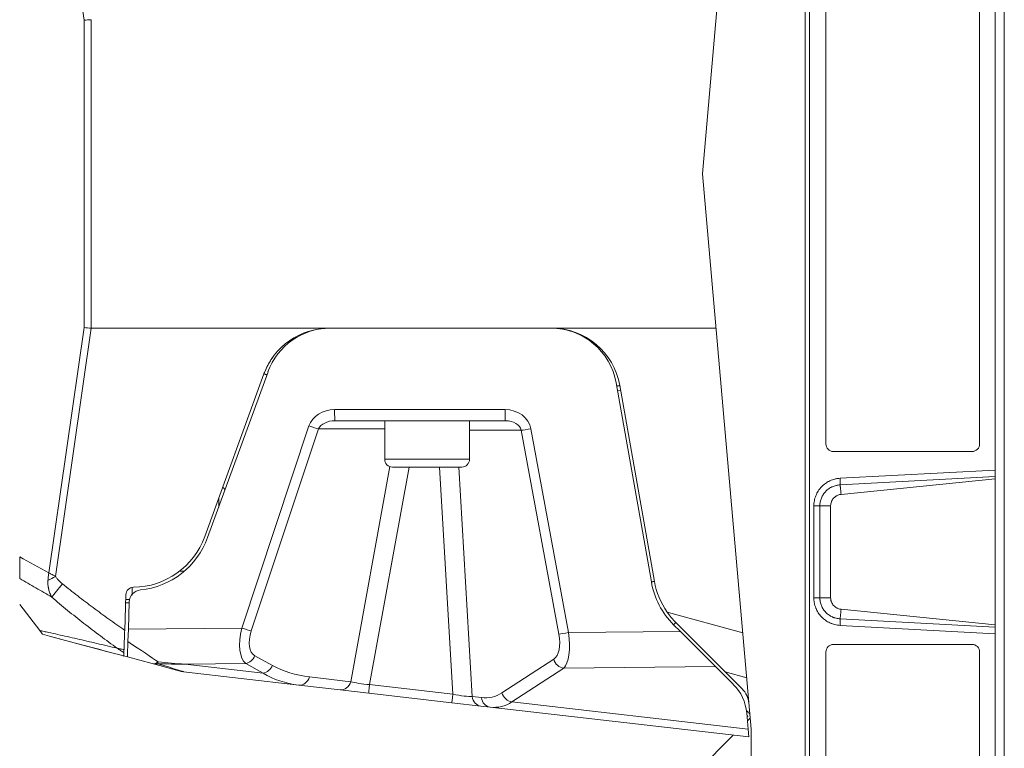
# Model space of a CAD drawing. Header units: millimetres. Extents: x 4 to 836, y 5 to 589.
# Tile 33 of 154: x 425 to 489, y 99 to 146. Entities that reach past the tile are written whole.
import ezdxf

# ---------------------------------------------------------------- set-up
doc = ezdxf.new("R2010")
doc.units = ezdxf.units.MM
doc.layers.add('1', color=7, linetype='Continuous', true_color=0xffffff)
doc.styles.add('ideas_simplex', font='simplex.shx')
doc.dimstyles.get("Standard").update_dxf_attribs({"dimtxt": 0.18, "dimasz": 0.18, "dimexe": 0.18, "dimexo": 0.0625, "dimgap": 0.09, "dimtad": 0, "dimtih": 1, "dimtoh": 1, "dimdec": 4, "dimzin": 0, "dimdsep": 46, "dimtxsty": 'Standard', "dimcen": 0.09, "dimadec": 0, "dimazin": 0, "dimtfac": 1, "dimtdec": 4, "dimtofl": 0, "dimtmove": 0, "dimatfit": 3, "dimfxl": 1, "dimtolj": 1, "dimtzin": 0, "dimarcsym": 0})

# ---------------------------------------------------------------- blocks, each defined once
blk = doc.blocks.new('_U0')
at = {"layer": '1', "color": 152, "lineweight": 13}
for p, q in [((379.695031, 124.782597), (379.695031, 47.920068)), ((504.495031, 74.90566), (504.495031, 47.920068))]:
    blk.add_line(p, q, dxfattribs=at)
at = {"layer": '1', "color": 87, "lineweight": 25}
for p, q in [((435.007531, 57.045068), (433.507531, 57.045068)), ((433.507531, 57.045068), (433.507531, 51.420068)), ((450.682531, 57.045068), (449.182531, 57.045068)), ((450.682531, 51.420068), (450.682531, 57.045068)), ((433.507531, 51.420068), (435.007531, 51.420068)), ((449.182531, 51.420068), (450.682531, 51.420068))]:
    blk.add_line(p, q, dxfattribs=at)
at = {"layer": '1', "color": 27, "lineweight": 13}
blk.add_line((379.695031, 49.920068), (504.495031, 49.920068), dxfattribs=at)
at = {"layer": '1', "color": 27, "lineweight": 18}
for points in [[(379.695031, 49.920068), (382.69503, 50.449049), (382.695033, 49.391087)], [(504.495031, 49.920068), (501.495033, 49.391087), (501.49503, 50.449049)]]:
    blk.add_solid(points, dxfattribs=at)
at = {"layer": '1', "color": 87, "linetype": 'Continuous', "lineweight": 25, "char_height": 3, "attachment_point": 7, "line_spacing_factor": 1.204819, "style": 'ideas_simplex'}
for s, insert in [('\\W1.1692;124,8', (434.979031, 59.180068)), ('\\W1.1692;4.913', (434.979031, 51.867568))]:
    blk.add_mtext(s, dxfattribs=dict(at, insert=insert))

msp = doc.modelspace()

# ---------------------------------------------------------------- linework, layer by layer
at = {"layer": '1', "color": 143, "linetype": 'Continuous', "lineweight": 18}
for p, q in [((488.795, 76.025), (488.795, 195.898)), ((475.895, 87.25), (475.895, 184.673)), ((488.195, 116.767), (488.195, 116.336)), ((488.195, 116.19), (478.219, 115.188)), ((488.195, 116.336), (488.195, 116.19)), ((488.195, 116.19), (488.195, 106.733)), ((477.542, 114.437), (477.542, 108.486)), ((476.453, 108.486), (476.845, 108.486)), ((478.219, 107.735), (488.195, 106.733)), ((488.195, 106.586), (488.195, 106.733)), ((488.195, 106.586), (488.195, 106.155))]:
    msp.add_line(p, q, dxfattribs=at)
at = {"layer": '1', "color": 143, "linetype": 'Continuous', "lineweight": 13}
for p, q in [((476.171, 184.673), (476.171, 87.25)), ((478.155, 116.232), (488.195, 116.767)), ((488.195, 116.336), (478.157, 115.801)), ((476.453, 108.486), (476.453, 114.438)), ((476.845, 114.437), (476.845, 108.486)), ((476.845, 114.437), (477.542, 114.437)), ((476.845, 108.486), (477.542, 108.486)), ((488.195, 106.155), (478.153, 106.691)), ((478.157, 107.122), (488.195, 106.586))]:
    msp.add_line(p, q, dxfattribs=at)
at = {"layer": '1', "color": 9, "linetype": 'Continuous', "lineweight": 18}
for p, q in [((472.395, 171.961), (469.245, 135.961)), ((472.395, 99.961), (469.245, 135.961)), ((445.053, 125.961), (429.637, 125.961)), ((445.053, 125.961), (459.451, 125.961)), ((470.12, 125.961), (459.451, 125.961)), ((440.824, 123.001), (436.984, 112.451)), ((437.172, 112.383), (441.085, 123.132)), ((463.65, 122.408), (465.924, 109.512)), ((463.883, 122.243), (466.121, 109.547)), ((449.572, 119.961), (445.428, 119.961)), ((453.07, 119.961), (456.468, 119.961)), ((431.798, 106.369), (431.878, 108.68)), ((424.995, 108.05), (426.29, 106.362)), ((431.86, 108.161), (432.095, 108.161)), ((432.097, 108.221), (432.035, 106.444)), ((467.368, 106.738), (467.806, 106.301)), ((470.712, 103.677), (467.51, 106.88)), ((428.759, 105.507), (427.019, 105.973)), ((432.007, 105.649), (432.035, 106.444)), ((467.806, 106.301), (470.085, 104.021)), ((430.957, 104.918), (428.759, 105.507)), ((431.972, 104.646), (430.957, 104.918)), ((433.583, 104.214), (431.972, 104.646)), ((435.4, 103.727), (433.583, 104.214)), ((470.085, 104.021), (471.235, 102.872)), ((443.083, 102.824), (435.617, 103.686)), ((470.712, 103.677), (471.814, 102.575)), ((445.765, 102.515), (443.083, 102.824)), ((447.608, 102.302), (445.765, 102.515)), ((452.998, 101.68), (447.608, 102.302)), ((454.881, 101.463), (452.998, 101.68)), ((455.482, 101.393), (454.881, 101.463)), ((472.238, 99.46), (455.482, 101.393)), ((472.102, 101.012), (472.194, 99.968)), ((472.194, 99.968), (472.238, 99.46)), ((472.395, 92.128), (472.395, 99.961))]:
    msp.add_line(p, q, dxfattribs=at)
at = {"layer": '1', "color": 9, "linetype": 'Continuous', "lineweight": 13}
for p, q in [((429.167, 145.927), (426.88, 161.822)), ((429.167, 125.996), (429.167, 145.927)), ((429.632, 145.961), (429.632, 125.962)), ((426.88, 110.101), (429.167, 125.996)), ((429.637, 125.961), (427.321, 109.867)), ((445.402, 120.685), (456.442, 120.685)), ((439.38, 106.523), (443.741, 119.62)), ((444.365, 119.429), (440.004, 106.331)), ((448.645, 119.429), (444.365, 119.429)), ((457.497, 119.342), (454.145, 119.342)), ((459.938, 106.119), (457.497, 119.342)), ((458.123, 119.446), (460.564, 106.223)), ((446.448, 103.042), (448.979, 116.99)), ((450.229, 116.961), (447.668, 102.853)), ((453.059, 102.231), (452.202, 116.961)), ((453.448, 116.961), (454.314, 102.078)), ((466.946, 107.553), (471.848, 106.217)), ((432.035, 106.444), (439.38, 106.523)), ((460.564, 106.223), (467.806, 106.301)), ((440.235, 104.721), (441.371, 104.094)), ((439.638, 104.221), (435.709, 104.179)), ((435.709, 104.179), (440.773, 103.594)), ((440.773, 103.594), (439.638, 104.221)), ((456.238, 102.321), (459.596, 104.502)), ((470.085, 104.021), (460.248, 103.915)), ((460.248, 103.915), (456.89, 101.734)), ((472.103, 103.298), (470.712, 103.677)), ((443.767, 103.352), (446.448, 103.042)), ((447.668, 102.853), (453.059, 102.231)), ((454.314, 102.078), (454.915, 102.008)), ((456.89, 101.734), (472.194, 99.968))]:
    msp.add_line(p, q, dxfattribs=at)
at = {"layer": '1', "color": 18, "linetype": 'Continuous', "lineweight": 18}
for p, q in [((477.231, 153.461), (477.231, 118.461)), ((487.198, 118.461), (487.198, 153.461)), ((477.73, 117.961), (486.7, 117.961)), ((486.7, 105.461), (477.73, 105.461)), ((477.231, 104.961), (477.231, 87.961)), ((487.198, 87.961), (487.198, 104.961))]:
    msp.add_line(p, q, dxfattribs=at)
at = {"layer": '1', "color": 252, "linetype": 'Continuous', "lineweight": 13}
msp.add_line((463.934, 121.952), (463.737, 121.918), dxfattribs=at)
at = {"layer": '1', "color": 27, "linetype": 'Continuous', "lineweight": 18}
for p, q in [((448.645, 119.961), (448.645, 117.461)), ((449.572, 119.961), (453.07, 119.961)), ((454.145, 117.461), (454.145, 119.961)), ((449.145, 116.961), (453.645, 116.961)), ((435.395, 110.246), (435.395, 110.211)), ((435.395, 110.211), (435.668, 110.211))]:
    msp.add_line(p, q, dxfattribs=at)
at = {"layer": '1', "color": 27, "linetype": 'Continuous', "lineweight": 13}
for p, q in [((448.645, 117.461), (454.145, 117.461)), ((437.895, 114.953), (437.895, 114.368))]:
    msp.add_line(p, q, dxfattribs=at)
at = {"layer": '1', "color": 252, "linetype": 'Continuous', "lineweight": 18}
for p, q in [((472.332, 100.68), (472.147, 100.495)), ((472.175, 100.8), (472.174, 100.801)), ((471.228, 99.576), (468.11, 96.458))]:
    msp.add_line(p, q, dxfattribs=at)
at = {"layer": '1', "color": 9, "linetype": 'Continuous', "lineweight": 18}
for centre, radius, start, end in [((445.053, 121.461), 4.5, 90, 160), ((445.125, 121.661), 4.3, 90, 160), ((459.416, 121.661), 4.3, 10, 90), ((459.451, 121.461), 4.5, 10, 90), ((432.286, 114.161), 5, 270.95776, 340), ((432.286, 114.161), 5.2, 275.84128, 340), ((432.378, 108.662), 0.5, 90.95776, 178), ((471.045, 110.415), 5.2, 190, 225), ((471.045, 110.415), 5, 190, 214.9241), ((432.897, 108.193), 0.8, 95.84128, 178), ((435.789, 105.176), 1.5, 255, 263.41647)]:
    msp.add_arc(centre, radius, start, end, dxfattribs=at)
at = {"layer": '1', "color": 27, "linetype": 'Continuous', "lineweight": 18}
for centre, start, end in [((449.145, 117.461), 180, 270), ((453.645, 117.461), 270, 0), ((437.895, 115.211), 33.95109, 59.82469)]:
    msp.add_arc(centre, 0.5, start, end, dxfattribs=at)
at = {"layer": '1', "color": 9, "linetype": 'Continuous', "lineweight": 18}
for centre, major_axis, ratio, start_param, end_param in [((429.702, 145.927), (2, 0.143), 0.019772, 1.604288, 1.840327), ((437.953, 88.579), (8.326, -57.382), 0.034495, 3.136588, 3.139105), ((429.702, 125.996), (2, -0.143), 0.019772, 4.442858, 4.678897), ((437.954, 183.347), (8.326, 57.385), 0.034494, 3.14408, 3.146598), ((469.114, 100.75), (3, 0), 1, 0.087266, 0.785398), ((470.753, 101.515), (1.486, -0.204), 1, 0.223919, 0.922051)]:
    msp.add_ellipse(centre, major_axis=major_axis, ratio=ratio, start_param=start_param, end_param=end_param, dxfattribs=at)
at = {"layer": '1', "color": 9, "linetype": 'Continuous', "lineweight": 13}
for centre, major_axis, ratio, start_param, end_param in [((445.436, 119.185), (1.759, -0.105), 0.850879, 1.641033, 2.917551), ((445.428, 120.711), (0, 0.75), 0.034899, 1.605703, 3.141593), ((456.468, 120.711), (0, 0.75), 0.034899, 1.605703, 3.141593), ((456.414, 119.185), (1.729, 0.098), 0.865621, 0.108982, 1.505245), ((445.462, 119.211), (1.136, -0.04), 0.659185, 1.623838, 2.900356), ((456.44, 119.211), (1.069, 0.039), 0.700758, 0.122307, 1.51857), ((443.767, 119.647), (-0.712, 0.237), 0.044142, 1.548729, 2.582477), ((458.15, 119.472), (0.738, 0.136), 0.028013, 3.622429, 4.671745), ((427.374, 109.919), (-1.325, -0.704), 0.014465, 1.135995, 1.523601), ((427.823, 109.441), (0.95, 1.161), 0.00491, 1.619912, 2.475215), ((440.569, 106.622), (0.771, 2.485), 0.431649, 1.743577, 2.982949), ((439.406, 106.549), (-0.712, 0.237), 0.044142, 1.548729, 2.582477), ((441.167, 106.404), (0.932, 1.683), 0.539998, 1.902754, 3.142126), ((458.979, 106.169), (0.48, -1.729), 0.514733, 0.160695, 1.400067), ((460.59, 106.249), (0.738, 0.136), 0.028013, 3.622429, 4.671745), ((459.631, 106.299), (0.414, -2.492), 0.36064, 0.241034, 1.480406), ((430.787, 106.516), (3.604, -2.461), 0.006944, 5.062539, 5.794434), ((439.638, 104.938), (0.363, 0.657), 0.845139, 3.720313, 4.844057), ((433.971, 105.663), (0.388, 1.449), 0.436361, 3.141593, 3.67879), ((433.971, 105.663), (0.388, 1.449), 0.696276, 3.141593, 3.477216), ((433.971, 105.663), (0.057, 1.499), 0.058057, 3.380668, 3.62096), ((379.694, 120.207), (55.925, -16.52), 0.001549, 6.274287, 6.52953), ((440.773, 104.312), (0.363, 0.657), 0.845139, 3.720313, 4.844057), ((447.715, 112.208), (7.732, 7.021), 0.708948, 3.379129, 3.696694), ((460.248, 104.632), (0.409, -0.629), 0.872046, 4.378148, 5.642956), ((447.117, 112.425), (6.94, 8.407), 0.681309, 3.239965, 3.55753), ((443.169, 103.569), (0.086, 0.745), 0.841353, 3.141593, 4.514326), ((445.851, 103.26), (0.086, 0.745), 0.841353, 3.141593, 4.514326), ((447.723, 103.044), (1.502, -0.122), 0.129114, 3.709896, 4.6866), ((447.694, 103.047), (0.086, 0.745), 0.003951, 1.834831, 3.141593), ((453.084, 102.425), (0.086, 0.745), 0.003951, 1.834831, 3.141593), ((452.974, 102.438), (1.52, -0.311), 0.119984, 4.79305, 5.816329), ((453.517, 111.481), (2.052, -9.443), 0.444783, 6.132553, 6.450118), ((456.89, 102.451), (0.409, -0.629), 0.872046, 4.378148, 5.642956), ((454.967, 102.208), (0.086, 0.745), 0.877005, 1.846471, 3.141593), ((455.568, 102.138), (0.086, 0.745), 0.877005, 1.846471, 3.141593), ((454.169, 111.611), (1.946, -10.196), 0.441133, 6.145903, 6.463468)]:
    msp.add_ellipse(centre, major_axis=major_axis, ratio=ratio, start_param=start_param, end_param=end_param, dxfattribs=at)
at = {"layer": '1', "color": 18, "linetype": 'Continuous', "lineweight": 18}
for centre, start_param, end_param in [((477.73, 118.461), 4.712389, 6.283185), ((486.7, 118.461), 0, 1.570796), ((477.73, 104.961), 3.141593, 4.712389), ((486.7, 104.961), 1.570796, 3.141593)]:
    msp.add_ellipse(centre, major_axis=(0, -0.5), ratio=0.996711, start_param=start_param, end_param=end_param, dxfattribs=at)
at = {"layer": '1', "color": 143, "linetype": 'Continuous', "lineweight": 18}
msp.add_ellipse((476.412, 114.438), major_axis=(0.5, 0), ratio=0.000043, start_param=0.523603, end_param=1.489674, dxfattribs=at)
for points in [[(488.195, 155.155), (488.195, 116.767)], [(488.195, 106.155), (488.195, 76.024)]]:
    msp.add_open_spline(points, degree=1, dxfattribs=at)
at = {"layer": '1', "color": 9, "linetype": 'Continuous', "lineweight": 18}
for points, knots in [([(441.383, 124.067), (441.383, 124.067), (441.379, 124.06), (441.362, 124.036), (441.349, 124.018), (441.324, 123.982), (441.315, 123.968), (441.295, 123.938), (441.285, 123.921), (441.25, 123.868), (441.225, 123.828), (441.183, 123.759), (441.169, 123.734), (441.147, 123.696), (441.139, 123.683), (441.124, 123.656), (441.116, 123.642), (441.078, 123.572), (441.046, 123.511), (440.982, 123.381), (440.95, 123.311), (440.902, 123.2), (440.886, 123.162), (440.863, 123.103), (440.855, 123.083), (440.839, 123.042), (440.832, 123.021), (440.824, 123.001)], [0, 0, 0, 0, 0.125, 0.125, 0.25, 0.25, 0.3125, 0.3125, 0.375, 0.375, 0.5, 0.5, 0.5625, 0.5625, 0.59375, 0.59375, 0.625, 0.625, 0.75, 0.75, 0.875, 0.875, 0.9375, 0.9375, 0.96875, 0.96875, 1, 1, 1, 1]), ([(424.995, 109.731), (424.995, 109.779), (424.995, 109.829), (424.995, 109.933), (424.995, 110.039), (424.995, 110.152), (424.995, 110.24), (424.995, 110.269), (424.995, 110.329), (424.995, 110.359), (424.995, 110.51), (424.995, 110.634), (424.995, 110.822), (424.995, 110.886), (424.995, 111.014), (424.995, 111.078), (424.995, 111.142)], [0, 0, 0, 0, 0.125, 0.125, 0.25, 0.375, 0.375, 0.4375, 0.4375, 0.5, 0.5, 0.75, 0.75, 0.875, 0.875, 1, 1, 1, 1]), ([(467.51, 106.88), (467.406, 106.983), (467.307, 107.091), (467.119, 107.316), (467.03, 107.432), (466.946, 107.553)], [0, 0, 0, 0, 0.5, 0.5, 1, 1, 1, 1]), ([(426.477, 106.118), (426.477, 106.118), (426.475, 106.122), (426.462, 106.138), (426.452, 106.151), (426.434, 106.175), (426.43, 106.18), (426.422, 106.191), (426.417, 106.197), (426.402, 106.216), (426.391, 106.23), (426.355, 106.278), (426.326, 106.316), (426.29, 106.362)], [0, 0, 0, 0, 0.25, 0.25, 0.5, 0.5, 0.5625, 0.5625, 0.625, 0.625, 0.75, 0.75, 1, 1, 1, 1]), ([(431.74, 104.708), (431.281, 104.831), (430.825, 104.953), (430.146, 105.135), (429.921, 105.196), (429.472, 105.316), (429.249, 105.376), (428.806, 105.494), (428.586, 105.553), (428.149, 105.67), (427.933, 105.728), (427.613, 105.814), (427.506, 105.843), (427.295, 105.899), (427.191, 105.927), (426.879, 106.01), (426.676, 106.065), (426.477, 106.118)], [0, 0, 0, 0, 0.25, 0.25, 0.375, 0.375, 0.5, 0.5, 0.625, 0.625, 0.75, 0.75, 0.8125, 0.8125, 0.875, 0.875, 1, 1, 1, 1]), ([(431.798, 106.369), (431.794, 106.255), (431.79, 106.143), (431.782, 105.923), (431.778, 105.815), (431.774, 105.682), (431.773, 105.656), (431.771, 105.604), (431.77, 105.578), (431.767, 105.501), (431.765, 105.451), (431.762, 105.355), (431.76, 105.308), (431.757, 105.218), (431.756, 105.174), (431.754, 105.132)], [0, 0, 0, 0, 0.25, 0.25, 0.5, 0.5, 0.5625, 0.5625, 0.625, 0.625, 0.75, 0.75, 0.875, 0.875, 1, 1, 1, 1]), ([(431.972, 104.646), (431.972, 104.646), (431.972, 104.652), (431.973, 104.676), (431.974, 104.694), (431.975, 104.723), (431.975, 104.73), (431.976, 104.743), (431.976, 104.764), (431.977, 104.788), (431.979, 104.84), (431.98, 104.879), (431.982, 104.935), (431.983, 104.947), (431.984, 104.97), (431.984, 104.982), (431.985, 105.019), (431.986, 105.045), (431.989, 105.125), (431.991, 105.182), (431.994, 105.274), (431.995, 105.305), (431.997, 105.354), (431.998, 105.371), (431.999, 105.404), (431.999, 105.421), (432.002, 105.505), (432.005, 105.576), (432.007, 105.649)], [0, 0, 0, 0, 0.125, 0.125, 0.25, 0.25, 0.28125, 0.28125, 0.3125, 0.375, 0.375, 0.5, 0.5, 0.53125, 0.53125, 0.5625, 0.5625, 0.625, 0.625, 0.75, 0.75, 0.8125, 0.8125, 0.84375, 0.84375, 0.875, 0.875, 1, 1, 1, 1]), ([(431.747, 104.924), (431.746, 104.888), (431.745, 104.856), (431.743, 104.802), (431.742, 104.779), (431.741, 104.757), (431.741, 104.753), (431.741, 104.745), (431.741, 104.741), (431.74, 104.731), (431.74, 104.726), (431.74, 104.713), (431.74, 104.708), (431.74, 104.708)], [0, 0, 0, 0, 0.250113, 0.250113, 0.500227, 0.500227, 0.562755, 0.562755, 0.625283, 0.625283, 0.75034, 0.75034, 1, 1, 1, 1]), ([(431.754, 105.132), (431.753, 105.088), (431.751, 105.049), (431.749, 104.98), (431.748, 104.95), (431.747, 104.924)], [0, 0, 0, 0, 0.5, 0.5, 1, 1, 1, 1])]:
    msp.add_open_spline(points, degree=3, knots=knots, dxfattribs=at)
at = {"layer": '1', "color": 252, "linetype": 'Continuous', "lineweight": 18}
for points in [[(440.824, 123.001), (441.012, 122.932)], [(463.883, 122.243), (463.686, 122.208)], [(432.286, 109.161), (432.286, 108.662)], [(466.121, 109.547), (465.924, 109.512)], [(467.51, 106.88), (467.368, 106.738)]]:
    msp.add_open_spline(points, degree=1, dxfattribs=at)
at = {"layer": '1', "color": 143, "linetype": 'Continuous', "lineweight": 13}
for points, knots in [([(476.453, 114.438), (476.453, 114.553), (476.464, 114.665), (476.496, 114.831), (476.51, 114.886), (476.541, 114.995), (476.56, 115.049), (476.624, 115.209), (476.675, 115.31), (476.766, 115.453), (476.799, 115.5), (476.851, 115.567), (476.869, 115.589), (476.907, 115.633), (476.926, 115.654), (477.024, 115.758), (477.109, 115.832), (477.247, 115.93), (477.295, 115.961), (477.369, 116.004), (477.395, 116.018), (477.445, 116.044), (477.471, 116.056), (477.599, 116.116), (477.706, 116.153), (477.844, 116.188), (477.872, 116.194), (477.928, 116.205), (477.956, 116.21), (478.041, 116.223), (478.097, 116.229), (478.155, 116.232)], [0, 0, 0, 0, 0.125, 0.125, 0.1875, 0.1875, 0.25, 0.25, 0.375, 0.375, 0.4375, 0.4375, 0.46875, 0.46875, 0.5, 0.5, 0.625, 0.625, 0.6875, 0.6875, 0.71875, 0.71875, 0.75, 0.75, 0.875, 0.875, 0.90625, 0.90625, 0.9375, 0.9375, 1, 1, 1, 1]), ([(478.155, 116.232), (478.157, 116.189), (478.159, 116.146), (478.161, 116.062), (478.162, 116.021), (478.163, 115.946), (478.162, 115.912), (478.161, 115.85), (478.159, 115.823), (478.157, 115.801)], [0, 0, 0, 0, 0.25, 0.25, 0.5, 0.5, 0.75, 0.75, 1, 1, 1, 1]), ([(478.157, 115.801), (478.114, 115.799), (478.07, 115.795), (478.005, 115.786), (477.983, 115.783), (477.94, 115.775), (477.919, 115.77), (477.813, 115.745), (477.731, 115.717), (477.632, 115.673), (477.612, 115.664), (477.573, 115.644), (477.554, 115.634), (477.497, 115.602), (477.46, 115.579), (477.353, 115.504), (477.287, 115.448), (477.211, 115.369), (477.196, 115.353), (477.168, 115.32), (477.154, 115.303), (477.113, 115.252), (477.088, 115.216), (477.018, 115.106), (476.978, 115.029), (476.912, 114.865), (476.887, 114.782), (476.854, 114.612), (476.845, 114.526), (476.845, 114.437)], [0, 0, 0, 0, 0.0625, 0.0625, 0.09375, 0.09375, 0.125, 0.125, 0.25, 0.25, 0.28125, 0.28125, 0.3125, 0.3125, 0.375, 0.375, 0.5, 0.5, 0.53125, 0.53125, 0.5625, 0.5625, 0.625, 0.625, 0.75, 0.75, 0.875, 0.875, 1, 1, 1, 1]), ([(478.153, 106.691), (478.039, 106.697), (477.927, 106.715), (477.764, 106.755), (477.71, 106.772), (477.629, 106.8), (477.603, 106.81), (477.55, 106.831), (477.524, 106.842), (477.394, 106.902), (477.296, 106.958), (477.158, 107.056), (477.113, 107.091), (477.049, 107.147), (477.028, 107.166), (476.986, 107.206), (476.966, 107.226), (476.868, 107.329), (476.799, 107.419), (476.707, 107.562), (476.679, 107.611), (476.64, 107.688), (476.627, 107.714), (476.604, 107.766), (476.593, 107.792), (476.54, 107.924), (476.508, 108.032), (476.48, 108.172), (476.476, 108.2), (476.467, 108.257), (476.464, 108.285), (476.455, 108.371), (476.453, 108.428), (476.453, 108.486)], [0, 0, 0, 0, 0.125, 0.125, 0.1875, 0.1875, 0.21875, 0.21875, 0.25, 0.25, 0.375, 0.375, 0.4375, 0.4375, 0.46875, 0.46875, 0.5, 0.5, 0.625, 0.625, 0.6875, 0.6875, 0.71875, 0.71875, 0.75, 0.75, 0.875, 0.875, 0.90625, 0.90625, 0.9375, 0.9375, 1, 1, 1, 1]), ([(476.845, 108.486), (476.845, 108.441), (476.847, 108.398), (476.854, 108.332), (476.857, 108.31), (476.863, 108.266), (476.867, 108.245), (476.888, 108.138), (476.913, 108.054), (476.962, 107.933), (476.98, 107.893), (477.021, 107.815), (477.043, 107.777), (477.113, 107.668), (477.167, 107.599), (477.243, 107.521), (477.258, 107.505), (477.29, 107.475), (477.307, 107.461), (477.357, 107.418), (477.391, 107.392), (477.498, 107.318), (477.573, 107.276), (477.674, 107.231), (477.694, 107.223), (477.734, 107.207), (477.755, 107.2), (477.817, 107.179), (477.858, 107.167), (477.984, 107.137), (478.07, 107.125), (478.157, 107.122)], [0, 0, 0, 0, 0.0625, 0.0625, 0.09375, 0.09375, 0.125, 0.125, 0.25, 0.25, 0.3125, 0.3125, 0.375, 0.375, 0.5, 0.5, 0.53125, 0.53125, 0.5625, 0.5625, 0.625, 0.625, 0.75, 0.75, 0.78125, 0.78125, 0.8125, 0.8125, 0.875, 0.875, 1, 1, 1, 1]), ([(478.153, 106.691), (478.156, 106.734), (478.158, 106.778), (478.161, 106.861), (478.162, 106.902), (478.162, 106.977), (478.162, 107.012), (478.161, 107.073), (478.159, 107.1), (478.157, 107.122)], [0, 0, 0, 0, 0.25, 0.25, 0.5, 0.5, 0.75, 0.75, 1, 1, 1, 1])]:
    msp.add_open_spline(points, degree=3, knots=knots, dxfattribs=at)
for points in [[(478.219, 115.188), (478.157, 115.801)], [(478.219, 107.735), (478.157, 107.122)]]:
    msp.add_open_spline(points, degree=1, dxfattribs=at)
at = {"layer": '1', "color": 143, "linetype": 'Continuous', "lineweight": 18}
for points, knots in [([(478.219, 115.188), (478.196, 115.185), (478.173, 115.182), (478.128, 115.173), (478.105, 115.168), (478.039, 115.148), (477.996, 115.131), (477.934, 115.1), (477.914, 115.089), (477.885, 115.071), (477.875, 115.064), (477.856, 115.051), (477.827, 115.031), (477.801, 115.008), (477.767, 114.977), (477.75, 114.96), (477.704, 114.909), (477.677, 114.872), (477.641, 114.813), (477.63, 114.793), (477.609, 114.751), (477.6, 114.73), (477.575, 114.665), (477.563, 114.621), (477.552, 114.564), (477.551, 114.553), (477.547, 114.53), (477.546, 114.518), (477.543, 114.483), (477.542, 114.46), (477.542, 114.437)], [0, 0, 0, 0, 0.0625, 0.0625, 0.125, 0.125, 0.25, 0.25, 0.3125, 0.3125, 0.34375, 0.34375, 0.375, 0.4375, 0.4375, 0.5, 0.5, 0.625, 0.625, 0.6875, 0.6875, 0.75, 0.75, 0.875, 0.875, 0.90625, 0.90625, 0.9375, 0.9375, 1, 1, 1, 1]), ([(477.542, 108.486), (477.542, 108.439), (477.546, 108.393), (477.559, 108.325), (477.564, 108.303), (477.573, 108.27), (477.577, 108.259), (477.584, 108.237), (477.588, 108.226), (477.609, 108.171), (477.629, 108.13), (477.664, 108.071), (477.677, 108.052), (477.705, 108.015), (477.72, 107.996), (477.766, 107.945), (477.8, 107.914), (477.855, 107.872), (477.874, 107.859), (477.903, 107.841), (477.913, 107.835), (477.934, 107.823), (477.944, 107.818), (477.995, 107.792), (478.038, 107.775), (478.105, 107.756), (478.127, 107.75), (478.173, 107.741), (478.196, 107.738), (478.219, 107.735)], [0, 0, 0, 0, 0.125, 0.125, 0.1875, 0.1875, 0.21875, 0.21875, 0.25, 0.25, 0.375, 0.375, 0.4375, 0.4375, 0.5, 0.5, 0.625, 0.625, 0.6875, 0.6875, 0.71875, 0.71875, 0.75, 0.75, 0.875, 0.875, 0.9375, 0.9375, 1, 1, 1, 1])]:
    msp.add_open_spline(points, degree=3, knots=knots, dxfattribs=at)
at = {"layer": '1', "color": 9, "linetype": 'Continuous', "lineweight": 13}
for points in [[(424.995, 111.142), (425.621, 110.791), (426.25, 110.445), (426.88, 110.101)], [(435.709, 104.179), (435.118, 104.182), (434.528, 104.191), (433.937, 104.206)], [(433.961, 104.332), (434.544, 104.268), (435.126, 104.217), (435.709, 104.179)]]:
    msp.add_open_spline(points, degree=3, dxfattribs=at)
for points, knots in [([(426.825, 109.605), (426.831, 109.687), (426.839, 109.769), (426.853, 109.893), (426.86, 109.955), (426.868, 110.018), (426.874, 110.059), (426.877, 110.08), (426.88, 110.101)], [0, 0, 0, 0, 0.5, 0.5, 0.75, 0.875, 0.875, 1, 1, 1, 1]), ([(426.88, 110.101), (426.897, 110.091), (426.916, 110.081), (426.952, 110.062), (427.006, 110.032), (427.061, 110.003), (427.172, 109.944), (427.246, 109.905), (427.321, 109.867)], [0, 0, 0, 0, 0.125, 0.125, 0.25, 0.5, 0.5, 1, 1, 1, 1]), ([(427.321, 109.867), (427.334, 109.843), (427.349, 109.819), (427.38, 109.774), (427.397, 109.752), (427.432, 109.71), (427.45, 109.689), (427.487, 109.648), (427.506, 109.628), (427.564, 109.57), (427.604, 109.532), (427.686, 109.459), (427.728, 109.423), (427.77, 109.388)], [0, 0, 0, 0, 0.125, 0.125, 0.25, 0.25, 0.375, 0.375, 0.5, 0.5, 0.75, 0.75, 1, 1, 1, 1]), ([(427.073, 108.531), (426.725, 108.728), (426.378, 108.926), (425.685, 109.326), (425.34, 109.527), (424.995, 109.731)], [0, 0, 0, 0, 0.5, 0.5, 1, 1, 1, 1]), ([(427.073, 108.531), (427.03, 108.61), (426.991, 108.692), (426.925, 108.862), (426.896, 108.949), (426.869, 109.062), (426.863, 109.085), (426.854, 109.131), (426.841, 109.2), (426.832, 109.27), (426.825, 109.341), (426.823, 109.365), (426.821, 109.412), (426.82, 109.436), (426.82, 109.509), (426.821, 109.557), (426.825, 109.605)], [0, 0, 0, 0, 0.25, 0.25, 0.5, 0.5, 0.5625, 0.5625, 0.625, 0.75, 0.75, 0.8125, 0.8125, 0.875, 0.875, 1, 1, 1, 1]), ([(427.77, 109.388), (428.095, 109.123), (428.423, 108.862), (429.086, 108.347), (429.42, 108.094), (430.093, 107.592), (430.432, 107.344), (431.112, 106.853), (431.454, 106.61), (431.798, 106.369)], [0, 0, 0, 0, 0.25, 0.25, 0.5, 0.5, 0.75, 0.75, 1, 1, 1, 1]), ([(431.314, 105.21), (430.95, 105.473), (430.587, 105.739), (429.867, 106.277), (429.51, 106.548), (428.8, 107.1), (428.449, 107.379), (427.754, 107.948), (427.411, 108.236), (427.073, 108.531)], [0, 0, 0, 0, 0.25, 0.25, 0.5, 0.5, 0.75, 0.75, 1, 1, 1, 1]), ([(426.29, 106.362), (426.384, 106.342), (426.479, 106.321), (426.672, 106.279), (426.769, 106.257), (427.064, 106.192), (427.264, 106.148), (427.669, 106.057), (427.874, 106.011), (428.29, 105.917), (428.5, 105.869), (428.923, 105.771), (429.136, 105.722), (429.566, 105.622), (429.782, 105.572), (430.433, 105.419), (430.872, 105.315), (431.314, 105.21)], [0, 0, 0, 0, 0.0625, 0.0625, 0.125, 0.125, 0.25, 0.25, 0.375, 0.375, 0.5, 0.5, 0.625, 0.625, 0.75, 0.75, 1, 1, 1, 1]), ([(431.747, 104.924), (431.673, 104.969), (431.6, 105.015), (431.455, 105.11), (431.384, 105.159), (431.314, 105.21)], [0, 0, 0, 0, 0.5, 0.5, 1, 1, 1, 1]), ([(431.314, 105.21), (431.384, 105.193), (431.457, 105.178), (431.604, 105.152), (431.678, 105.141), (431.754, 105.132)], [0, 0, 0, 0, 0.5, 0.5, 1, 1, 1, 1])]:
    msp.add_open_spline(points, degree=3, knots=knots, dxfattribs=at)
at = {"layer": '1', "color": 252, "linetype": 'Continuous', "lineweight": 13}
for points, knots in [([(431.863, 108.361), (431.903, 108.361), (431.943, 108.361), (432.034, 108.361), (432.085, 108.361), (432.137, 108.361)], [0, 0, 0, 0, 0.44, 0.44, 1, 1, 1, 1]), ([(472.1, 101.159), (472.111, 101.147), (472.123, 101.135), (472.179, 101.079), (472.22, 101.039), (472.285, 100.973), (472.312, 100.946), (472.335, 100.923)], [0, 0, 0, 0, 0.119886, 0.119886, 0.595623, 0.595623, 1, 1, 1, 1])]:
    msp.add_open_spline(points, degree=3, knots=knots, dxfattribs=at)
at = {"layer": '1', "color": 252, "linetype": 'Continuous', "lineweight": 18}
msp.add_open_spline([(472.181, 100.794), (472.182, 100.794), (472.181, 100.794), (472.177, 100.798), (472.174, 100.802), (472.163, 100.812), (472.159, 100.816), (472.149, 100.827), (472.142, 100.833), (472.134, 100.842), (472.132, 100.843), (472.13, 100.845)], degree=3, knots=[0, 0, 0, 0, 0.30835, 0.30835, 0.637081, 0.637081, 0.801446, 0.801446, 0.965812, 0.965812, 1, 1, 1, 1], dxfattribs=at)

# ---------------------------------------------------------------- dimensions: what is measured, and where the dimension line sits
at = {"layer": '1', "color": 87, "linetype": 'Continuous', "lineweight": 25}
dim = msp.add_linear_dim(base=(379.695, 49.92), p1=(504.495, 80.743), p2=(379.695, 127.283), text='<>\\P[\\C87;{\\H1.00x;\\Fsimplex.shx;4.913\\Fsimplex.shx;}\\C87; ]', dimstyle='Standard', override={"dimtxt": 3, "dimasz": 3, "dimexe": 2, "dimexo": 2.5, "dimgap": 1.5, "dimtad": 1, "dimtih": 0, "dimtoh": 0, "dimdec": 2, "dimlfac": 1, "dimzin": 8, "dimdsep": 44, "dimlunit": 2, "dimtxsty": 'ideas_simplex', "dimsah": 1, "dimse1": 0, "dimse2": 0, "dimsd1": 0, "dimsd2": 0, "dimclrd": 27, "dimclre": 152, "dimclrt": 87, "dimtol": 0, "dimtm": -0.1, "dimtfac": 0.5, "dimtdec": 2, "dimtofl": 1, "dimtmove": 0, "dimtzin": 8, "dimlwd": 13, "dimlwe": 13}, dxfattribs=at)
dim.commit()
dim.dimension.update_dxf_attribs({"geometry": '_U0', "text_midpoint": (442.095, 49.92), "dimtype": 160})

doc.saveas('drawing.dxf')
